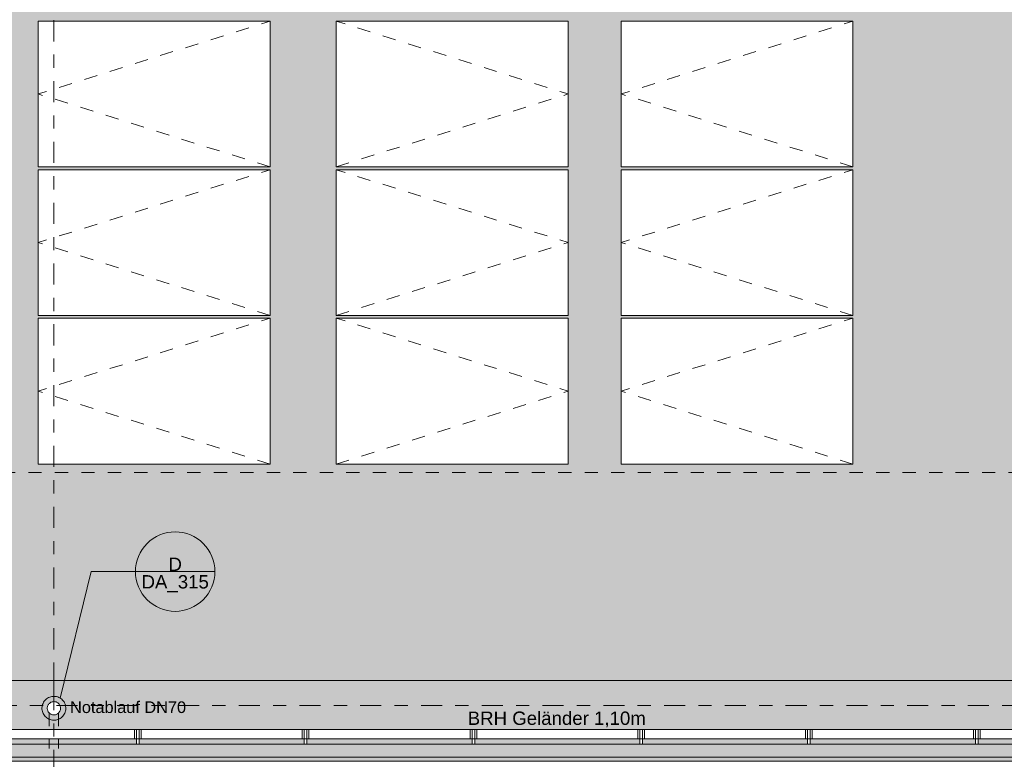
# Model space of a CAD drawing. Header units: metres. Extents: x -180 to 4, y -50 to 6.
# Tile 35 of 256: x -152.88 to -145.45, y -39.85 to -34.27. Entities that reach past the tile are written whole.
import ezdxf

# ---------------------------------------------------------------- set-up
doc = ezdxf.new("R2010")
doc.units = ezdxf.units.M
doc.header["$LTSCALE"] = 0.05
doc.header["$PDMODE"] = 1
doc.header["$PDSIZE"] = -2
for name, pattern in [('Linienart-50', [2.116531, 1.058062, -1.058469]), ('Linienart-53', [5.291531, 3.175, -1.058062, 0.352704, -0.705764]), ('VW-01 Strichlinie kurz', [1.999894, 0.999947, -0.999947])]:
    doc.linetypes.add(name, pattern=pattern)
for name, color, linetype, lineweight, true_color in [('30 -33 Aussenwände- 7 Fassade_ Elemente', 7, 'Continuous', 9, 0x00aacc), ('30 -36 Dächer- 3 Dachbeläge', 7, 'Continuous', 15, 0x9999ff), ('30 -36 Dächer- 3 Dachbeläge Gründach', 250, 'Continuous', 9, 0x333333), ('30 -36 Dächer- 4 Dachbekleidungen', 7, 'Continuous', 9, 0xccccff), ('40 -41 Abwasser_Wasser_Gas- 1 Abwasser + sanitäre Anlagen', 7, 'Continuous', 9, 0xff6633), ('40 -44 Elektr. Anlagen- 2 Eigenstromversorgungsanlagen', 7, 'Continuous', 5, 0xff6633), ('70 -72 Beschriftung- 1 Beschriftung allgemein', 7, 'Continuous', 9, 0xff6633), ('70 -72 Beschriftung- 7 Detailverweise', 7, 'Continuous', 9, 0x00dd00), ('Dachflächen Moblierung', 7, 'Continuous', 9, 0x888888)]:
    doc.layers.add(name, color=color, linetype=linetype, lineweight=lineweight, true_color=true_color)
for name, color, linetype, lineweight in [('40 -41 Abwasser_Wasser_Gas- 2 Wasser-1', 7, 'Continuous', 15), ('60- 61 allgemeine Ausstattung- 4 Terrassen', 7, 'Continuous', 9), ('70 -71 Achsen- 1 Gebäudeachsen', 7, 'Linienart-53', 18), ('Keine', 7, 'Continuous', 9)]:
    doc.layers.add(name, color=color, linetype=linetype, lineweight=lineweight)
doc.styles.add('Arial', font='arial.ttf')

# ---------------------------------------------------------------- blocks, each defined once
blk = doc.blocks.new('Gruppe-8101')
at = {"color": 255, "linetype": 'Continuous', "lineweight": 9, "transparency": 33554687}
blk.add_wipeout([(-152.7388, -36.5242), (-150.9888, -36.5242), (-150.9888, -37.6242), (-152.7388, -37.6242)], dxfattribs=at).dxf.layer = '40 -44 Elektr. Anlagen- 2 Eigenstromversorgungsanlagen'
at = {"layer": '40 -44 Elektr. Anlagen- 2 Eigenstromversorgungsanlagen', "color": 7, "linetype": 'Continuous', "lineweight": 9, "transparency": 33554687, "flags": 128}
blk.add_lwpolyline([(-152.7388, -36.5242), (-150.9888, -36.5242), (-150.9888, -37.6242), (-152.7388, -37.6242)], close=True, dxfattribs=at)
at = {"layer": 'Dachflächen Moblierung', "color": 8, "linetype": 'VW-01 Strichlinie kurz', "lineweight": 5, "flags": 128}
blk.add_lwpolyline([(-150.9888, -37.6242), (-152.7388, -37.0742), (-150.9888, -36.5242)], dxfattribs=at)
blk = doc.blocks.new('Gruppe-8102')
at = {"color": 255, "linetype": 'Continuous', "lineweight": 9, "transparency": 33554687}
blk.add_wipeout([(-152.7388, -35.4032), (-150.9888, -35.4032), (-150.9888, -36.5032), (-152.7388, -36.5032)], dxfattribs=at).dxf.layer = '40 -44 Elektr. Anlagen- 2 Eigenstromversorgungsanlagen'
at = {"layer": '40 -44 Elektr. Anlagen- 2 Eigenstromversorgungsanlagen', "color": 7, "linetype": 'Continuous', "lineweight": 9, "transparency": 33554687, "flags": 128}
blk.add_lwpolyline([(-152.7388, -35.4032), (-150.9888, -35.4032), (-150.9888, -36.5032), (-152.7388, -36.5032)], close=True, dxfattribs=at)
at = {"layer": 'Dachflächen Moblierung', "color": 8, "linetype": 'VW-01 Strichlinie kurz', "lineweight": 5, "flags": 128}
blk.add_lwpolyline([(-150.9888, -36.5032), (-152.7388, -35.9532), (-150.9888, -35.4032)], dxfattribs=at)
blk = doc.blocks.new('Gruppe-8103')
at = {"color": 255, "linetype": 'Continuous', "lineweight": 9, "transparency": 33554687}
blk.add_wipeout([(-152.7388, -34.2822), (-150.9888, -34.2822), (-150.9888, -35.3822), (-152.7388, -35.3822)], dxfattribs=at).dxf.layer = '40 -44 Elektr. Anlagen- 2 Eigenstromversorgungsanlagen'
at = {"layer": '40 -44 Elektr. Anlagen- 2 Eigenstromversorgungsanlagen', "color": 7, "linetype": 'Continuous', "lineweight": 9, "transparency": 33554687, "flags": 128}
blk.add_lwpolyline([(-152.7388, -34.2822), (-150.9888, -34.2822), (-150.9888, -35.3822), (-152.7388, -35.3822)], close=True, dxfattribs=at)
at = {"layer": 'Dachflächen Moblierung', "color": 8, "linetype": 'VW-01 Strichlinie kurz', "lineweight": 5, "flags": 128}
blk.add_lwpolyline([(-150.9888, -35.3822), (-152.7388, -34.8322), (-150.9888, -34.2822)], dxfattribs=at)
blk = doc.blocks.new('Gruppe-8109')
at = {"color": 255, "linetype": 'Continuous', "lineweight": 9, "transparency": 33554687}
blk.add_wipeout([(-150.4888, -36.5242), (-148.7388, -36.5242), (-148.7388, -37.6242), (-150.4888, -37.6242)], dxfattribs=at).dxf.layer = '40 -44 Elektr. Anlagen- 2 Eigenstromversorgungsanlagen'
at = {"layer": '40 -44 Elektr. Anlagen- 2 Eigenstromversorgungsanlagen', "color": 7, "linetype": 'Continuous', "lineweight": 9, "transparency": 33554687, "flags": 128}
blk.add_lwpolyline([(-150.4888, -36.5242), (-148.7388, -36.5242), (-148.7388, -37.6242), (-150.4888, -37.6242)], close=True, dxfattribs=at)
at = {"layer": 'Dachflächen Moblierung', "color": 8, "linetype": 'VW-01 Strichlinie kurz', "lineweight": 5, "flags": 128}
blk.add_lwpolyline([(-150.4888, -37.6242), (-148.7388, -37.0742), (-150.4888, -36.5242)], dxfattribs=at)
blk = doc.blocks.new('Gruppe-8110')
at = {"color": 255, "linetype": 'Continuous', "lineweight": 9, "transparency": 33554687}
blk.add_wipeout([(-150.4888, -35.4032), (-148.7388, -35.4032), (-148.7388, -36.5032), (-150.4888, -36.5032)], dxfattribs=at).dxf.layer = '40 -44 Elektr. Anlagen- 2 Eigenstromversorgungsanlagen'
at = {"layer": '40 -44 Elektr. Anlagen- 2 Eigenstromversorgungsanlagen', "color": 7, "linetype": 'Continuous', "lineweight": 9, "transparency": 33554687, "flags": 128}
blk.add_lwpolyline([(-150.4888, -35.4032), (-148.7388, -35.4032), (-148.7388, -36.5032), (-150.4888, -36.5032)], close=True, dxfattribs=at)
at = {"layer": 'Dachflächen Moblierung', "color": 8, "linetype": 'VW-01 Strichlinie kurz', "lineweight": 5, "flags": 128}
blk.add_lwpolyline([(-150.4888, -36.5032), (-148.7388, -35.9532), (-150.4888, -35.4032)], dxfattribs=at)
blk = doc.blocks.new('Gruppe-8111')
at = {"color": 255, "linetype": 'Continuous', "lineweight": 9, "transparency": 33554687}
blk.add_wipeout([(-150.4888, -34.2822), (-148.7388, -34.2822), (-148.7388, -35.3822), (-150.4888, -35.3822)], dxfattribs=at).dxf.layer = '40 -44 Elektr. Anlagen- 2 Eigenstromversorgungsanlagen'
at = {"layer": '40 -44 Elektr. Anlagen- 2 Eigenstromversorgungsanlagen', "color": 7, "linetype": 'Continuous', "lineweight": 9, "transparency": 33554687, "flags": 128}
blk.add_lwpolyline([(-150.4888, -34.2822), (-148.7388, -34.2822), (-148.7388, -35.3822), (-150.4888, -35.3822)], close=True, dxfattribs=at)
at = {"layer": 'Dachflächen Moblierung', "color": 8, "linetype": 'VW-01 Strichlinie kurz', "lineweight": 5, "flags": 128}
blk.add_lwpolyline([(-150.4888, -35.3822), (-148.7388, -34.8322), (-150.4888, -34.2822)], dxfattribs=at)
blk = doc.blocks.new('Gruppe-8117')
at = {"color": 255, "linetype": 'Continuous', "lineweight": 9, "transparency": 33554687}
blk.add_wipeout([(-148.3388, -36.5242), (-146.5888, -36.5242), (-146.5888, -37.6242), (-148.3388, -37.6242)], dxfattribs=at).dxf.layer = '40 -44 Elektr. Anlagen- 2 Eigenstromversorgungsanlagen'
at = {"layer": '40 -44 Elektr. Anlagen- 2 Eigenstromversorgungsanlagen', "color": 7, "linetype": 'Continuous', "lineweight": 9, "transparency": 33554687, "flags": 128}
blk.add_lwpolyline([(-148.3388, -36.5242), (-146.5888, -36.5242), (-146.5888, -37.6242), (-148.3388, -37.6242)], close=True, dxfattribs=at)
at = {"layer": 'Dachflächen Moblierung', "color": 8, "linetype": 'VW-01 Strichlinie kurz', "lineweight": 5, "flags": 128}
blk.add_lwpolyline([(-146.5888, -37.6242), (-148.3388, -37.0742), (-146.5888, -36.5242)], dxfattribs=at)
blk = doc.blocks.new('Gruppe-8118')
at = {"color": 255, "linetype": 'Continuous', "lineweight": 9, "transparency": 33554687}
blk.add_wipeout([(-148.3388, -35.4032), (-146.5888, -35.4032), (-146.5888, -36.5032), (-148.3388, -36.5032)], dxfattribs=at).dxf.layer = '40 -44 Elektr. Anlagen- 2 Eigenstromversorgungsanlagen'
at = {"layer": '40 -44 Elektr. Anlagen- 2 Eigenstromversorgungsanlagen', "color": 7, "linetype": 'Continuous', "lineweight": 9, "transparency": 33554687, "flags": 128}
blk.add_lwpolyline([(-148.3388, -35.4032), (-146.5888, -35.4032), (-146.5888, -36.5032), (-148.3388, -36.5032)], close=True, dxfattribs=at)
at = {"layer": 'Dachflächen Moblierung', "color": 8, "linetype": 'VW-01 Strichlinie kurz', "lineweight": 5, "flags": 128}
blk.add_lwpolyline([(-146.5888, -36.5032), (-148.3388, -35.9532), (-146.5888, -35.4032)], dxfattribs=at)
blk = doc.blocks.new('Gruppe-8119')
at = {"color": 255, "linetype": 'Continuous', "lineweight": 9, "transparency": 33554687}
blk.add_wipeout([(-148.3388, -34.2822), (-146.5888, -34.2822), (-146.5888, -35.3822), (-148.3388, -35.3822)], dxfattribs=at).dxf.layer = '40 -44 Elektr. Anlagen- 2 Eigenstromversorgungsanlagen'
at = {"layer": '40 -44 Elektr. Anlagen- 2 Eigenstromversorgungsanlagen', "color": 7, "linetype": 'Continuous', "lineweight": 9, "transparency": 33554687, "flags": 128}
blk.add_lwpolyline([(-148.3388, -34.2822), (-146.5888, -34.2822), (-146.5888, -35.3822), (-148.3388, -35.3822)], close=True, dxfattribs=at)
at = {"layer": 'Dachflächen Moblierung', "color": 8, "linetype": 'VW-01 Strichlinie kurz', "lineweight": 5, "flags": 128}
blk.add_lwpolyline([(-146.5888, -35.3822), (-148.3388, -34.8322), (-146.5888, -34.2822)], dxfattribs=at)
blk = doc.blocks.new('Gruppe-8261')
at = {"layer": '70 -72 Beschriftung- 1 Beschriftung allgemein', "color": 7, "transparency": 33554687}
for name in ['Gruppe-8101', 'Gruppe-8109', 'Gruppe-8117']:
    blk.add_blockref(name, (0, 0), dxfattribs=at)
for name in ['Gruppe-8102', 'Gruppe-8110', 'Gruppe-8118']:
    blk.add_blockref(name, (0, 0), dxfattribs=at)
for name in ['Gruppe-8103', 'Gruppe-8111', 'Gruppe-8119']:
    blk.add_blockref(name, (0, 0), dxfattribs=at)
blk = doc.blocks.new('Gruppe-8308')
at = {"layer": '70 -72 Beschriftung- 1 Beschriftung allgemein', "insert": (-152.4988, -39.4148), "char_height": 0.088103, "attachment_point": 1, "line_spacing_factor": 0.969685, "style": 'Arial'}
blk.add_mtext('Notablauf DN70', dxfattribs=at)
at = {"color": 255}
blk.add_wipeout([(-152.5777, -39.492), (-152.5804, -39.4962), (-152.5834, -39.5), (-152.5868, -39.5035), (-152.5906, -39.5067), (-152.5946, -39.5095), (-152.5989, -39.5119), (-152.6034, -39.5138), (-152.6081, -39.5153), (-152.6129, -39.5164), (-152.6177, -39.5169), (-152.6226, -39.517), (-152.6275, -39.5166), (-152.6324, -39.5157), (-152.6371, -39.5144), (-152.6416, -39.5126), (-152.646, -39.5103), (-152.6501, -39.5077), (-152.654, -39.5046), (-152.6575, -39.5012), (-152.6607, -39.4975), (-152.6635, -39.4934), (-152.6658, -39.4892), (-152.6678, -39.4847), (-152.6693, -39.48), (-152.6703, -39.4752), (-152.6709, -39.4703), (-152.671, -39.4654), (-152.6706, -39.4605), (-152.6697, -39.4557), (-152.6683, -39.451), (-152.6665, -39.4464), (-152.6643, -39.442), (-152.6616, -39.4379), (-152.6586, -39.4341), (-152.6552, -39.4305), (-152.6514, -39.4274), (-152.6474, -39.4246), (-152.6431, -39.4222), (-152.6386, -39.4202), (-152.6339, -39.4187), (-152.6291, -39.4177), (-152.6243, -39.4171), (-152.6194, -39.4171), (-152.6145, -39.4175), (-152.6096, -39.4183), (-152.6049, -39.4197), (-152.6004, -39.4215), (-152.596, -39.4237), (-152.5919, -39.4264), (-152.588, -39.4294), (-152.5845, -39.4329), (-152.5813, -39.4366), (-152.5785, -39.4406), (-152.5762, -39.4449), (-152.5742, -39.4494), (-152.5727, -39.4541), (-152.5717, -39.4589), (-152.5711, -39.4638), (-152.571, -39.4687), (-152.5714, -39.4736), (-152.5723, -39.4784), (-152.5737, -39.4831), (-152.5755, -39.4877)], dxfattribs=at).dxf.layer = '40 -41 Abwasser_Wasser_Gas- 2 Wasser-1'
at = {"layer": '40 -41 Abwasser_Wasser_Gas- 1 Abwasser + sanitäre Anlagen', "linetype": 'Continuous', "lineweight": 0}
blk.add_hatch(color=30, dxfattribs=at).paths.add_polyline_path([(-152.6202, -39.464), (-152.621, -39.467), (-152.6218, -39.464)])
at = {"layer": '40 -41 Abwasser_Wasser_Gas- 1 Abwasser + sanitäre Anlagen', "linetype": 'Linienart-50'}
for p, q in [((-152.621, -39.2126), (-152.621, -39.467)), ((-152.656, -39.5027), (-152.656, -39.7704)), ((-152.586, -39.5027), (-152.586, -39.7704))]:
    blk.add_line(p, q, dxfattribs=at)
at = {"layer": '40 -41 Abwasser_Wasser_Gas- 1 Abwasser + sanitäre Anlagen', "lineweight": 5, "flags": 128}
blk.add_lwpolyline([(-152.6202, -39.464), (-152.621, -39.467), (-152.6218, -39.464)], close=True, dxfattribs=at)
at = {"layer": '40 -41 Abwasser_Wasser_Gas- 2 Wasser-1'}
blk.add_line((-152.621, -39.467), (-152.621, -39.275), dxfattribs=at)
at = {"layer": '40 -41 Abwasser_Wasser_Gas- 2 Wasser-1', "flags": 128}
for points in [[(-152.5431, -39.512), (-152.5478, -39.5195), (-152.5533, -39.5264), (-152.5595, -39.5327), (-152.5662, -39.5384), (-152.5735, -39.5435), (-152.5812, -39.5478), (-152.5893, -39.5513), (-152.5977, -39.554), (-152.6063, -39.5558), (-152.6151, -39.5568), (-152.6239, -39.557), (-152.6327, -39.5563), (-152.6414, -39.5547), (-152.6499, -39.5523), (-152.6581, -39.549), (-152.666, -39.545), (-152.6734, -39.5402), (-152.6803, -39.5347), (-152.6867, -39.5286), (-152.6924, -39.5218), (-152.6974, -39.5146), (-152.7017, -39.5068), (-152.7052, -39.4987), (-152.7079, -39.4903), (-152.7098, -39.4817), (-152.7108, -39.4729), (-152.711, -39.4641), (-152.7102, -39.4553), (-152.7086, -39.4466), (-152.7062, -39.4381), (-152.703, -39.4299), (-152.6989, -39.422), (-152.6942, -39.4146), (-152.6887, -39.4077), (-152.6825, -39.4014), (-152.6758, -39.3956), (-152.6685, -39.3906), (-152.6608, -39.3863), (-152.6527, -39.3828), (-152.6443, -39.3801), (-152.6357, -39.3782), (-152.6269, -39.3772), (-152.6181, -39.3771), (-152.6093, -39.3778), (-152.6006, -39.3794), (-152.5921, -39.3818), (-152.5839, -39.3851), (-152.576, -39.3891), (-152.5686, -39.3939), (-152.5617, -39.3994), (-152.5553, -39.4055), (-152.5496, -39.4123), (-152.5446, -39.4195), (-152.5403, -39.4272), (-152.5368, -39.4353), (-152.5341, -39.4437), (-152.5322, -39.4524), (-152.5312, -39.4612), (-152.531, -39.47), (-152.5318, -39.4788), (-152.5334, -39.4875), (-152.5358, -39.496), (-152.539, -39.5042)], [(-152.5777, -39.492), (-152.5804, -39.4962), (-152.5834, -39.5), (-152.5868, -39.5035), (-152.5906, -39.5067), (-152.5946, -39.5095), (-152.5989, -39.5119), (-152.6034, -39.5138), (-152.6081, -39.5153), (-152.6129, -39.5164), (-152.6177, -39.5169), (-152.6226, -39.517), (-152.6275, -39.5166), (-152.6324, -39.5157), (-152.6371, -39.5144), (-152.6416, -39.5126), (-152.646, -39.5103), (-152.6501, -39.5077), (-152.654, -39.5046), (-152.6575, -39.5012), (-152.6607, -39.4975), (-152.6635, -39.4934), (-152.6658, -39.4892), (-152.6678, -39.4847), (-152.6693, -39.48), (-152.6703, -39.4752), (-152.6709, -39.4703), (-152.671, -39.4654), (-152.6706, -39.4605), (-152.6697, -39.4557), (-152.6683, -39.451), (-152.6665, -39.4464), (-152.6643, -39.442), (-152.6616, -39.4379), (-152.6586, -39.4341), (-152.6552, -39.4305), (-152.6514, -39.4274), (-152.6474, -39.4246), (-152.6431, -39.4222), (-152.6386, -39.4202), (-152.6339, -39.4187), (-152.6291, -39.4177), (-152.6243, -39.4171), (-152.6194, -39.4171), (-152.6145, -39.4175), (-152.6096, -39.4183), (-152.6049, -39.4197), (-152.6004, -39.4215), (-152.596, -39.4237), (-152.5919, -39.4264), (-152.588, -39.4294), (-152.5845, -39.4329), (-152.5813, -39.4366), (-152.5785, -39.4406), (-152.5762, -39.4449), (-152.5742, -39.4494), (-152.5727, -39.4541), (-152.5717, -39.4589), (-152.5711, -39.4638), (-152.571, -39.4687), (-152.5714, -39.4736), (-152.5723, -39.4784), (-152.5737, -39.4831), (-152.5755, -39.4877)]]:
    blk.add_lwpolyline(points, close=True, dxfattribs=at)
blk = doc.blocks.new('Gruppe-8380')
at = {"layer": '70 -72 Beschriftung- 7 Detailverweise'}
blk.add_line((0.935, 0), (0.335, 0), dxfattribs=at)
at = {"layer": '70 -72 Beschriftung- 7 Detailverweise', "flags": 128}
blk.add_lwpolyline([(0.935, 0), (0.9336, -0.0294), (0.9292, -0.0585), (0.9221, -0.0871), (0.9122, -0.1148), (0.8996, -0.1414), (0.8844, -0.1667), (0.8669, -0.1903), (0.8471, -0.2121), (0.8253, -0.2319), (0.8017, -0.2494), (0.7764, -0.2646), (0.7498, -0.2772), (0.7221, -0.2871), (0.6935, -0.2942), (0.6644, -0.2986), (0.635, -0.3), (0.6056, -0.2986), (0.5765, -0.2942), (0.5479, -0.2871), (0.5202, -0.2772), (0.4936, -0.2646), (0.4683, -0.2494), (0.4447, -0.2319), (0.4229, -0.2121), (0.4031, -0.1903), (0.3856, -0.1667), (0.3704, -0.1414), (0.3578, -0.1148), (0.3479, -0.0871), (0.3408, -0.0585), (0.3364, -0.0294), (0.335, 0), (0.3364, 0.0294), (0.3408, 0.0585), (0.3479, 0.0871), (0.3578, 0.1148), (0.3704, 0.1414), (0.3856, 0.1667), (0.4031, 0.1903), (0.4229, 0.2121), (0.4447, 0.2319), (0.4683, 0.2494), (0.4936, 0.2646), (0.5202, 0.2772), (0.5479, 0.2871), (0.5765, 0.2942), (0.6056, 0.2986), (0.635, 0.3), (0.6644, 0.2986), (0.6935, 0.2942), (0.7221, 0.2871), (0.7498, 0.2772), (0.7764, 0.2646), (0.8017, 0.2494), (0.8253, 0.2319), (0.8471, 0.2121), (0.8669, 0.1903), (0.8844, 0.1667), (0.8996, 0.1414), (0.9122, 0.1148), (0.9221, 0.0871), (0.9292, 0.0585), (0.9336, 0.0294)], close=True, dxfattribs=at)
at = {"layer": '70 -72 Beschriftung- 7 Detailverweise'}
blk.add_point((0.635, 0), dxfattribs=at)
at = {"layer": '70 -72 Beschriftung- 7 Detailverweise', "line_spacing_factor": 0.96878, "style": 'Arial'}
for s, insert, char_height, attachment_point in [('D', (0.635, 0.0046), 0.1007, 8), ('DA_315', (0.635, -0.0267), 0.10069, 2)]:
    blk.add_mtext(s, dxfattribs=dict(at, insert=insert, char_height=char_height, attachment_point=attachment_point))
blk = doc.blocks.new('Referenzmarkierung-86')
at = {"layer": '70 -72 Beschriftung- 7 Detailverweise', "transparency": 33554687}
for q in [(-0.2346, -0.954), (0.635, 0)]:
    blk.add_line((0, 0), q, dxfattribs=at)
at = {"layer": '70 -72 Beschriftung- 7 Detailverweise', "color": 7, "transparency": 33554687}
blk.add_blockref('Gruppe-8380', (0, 0), dxfattribs=at)
blk = doc.blocks.new('Gruppe-8423')
at = {"layer": '70 -72 Beschriftung- 1 Beschriftung allgemein', "insert": (-149.4969, -39.4918), "char_height": 0.100689, "attachment_point": 1, "line_spacing_factor": 0.970891, "style": 'Arial'}
blk.add_mtext('BRH Geländer 1,10m', dxfattribs=at)
blk = doc.blocks.new('Gruppe-8560')
at = {"color": 255}
blk.add_wipeout([(-151.9977, -39.697), (-151.9977, -39.627), (-151.9777, -39.627), (-151.9777, -39.697)], dxfattribs=at).dxf.layer = '30 -36 Dächer- 4 Dachbekleidungen'
at = {"layer": '30 -36 Dächer- 4 Dachbekleidungen', "flags": 128}
for points in [[(-152.0127, -39.697), (-152.0127, -39.627), (-151.9977, -39.627)], [(-151.9977, -39.697), (-151.9977, -39.627), (-151.9777, -39.627), (-151.9777, -39.697)], [(-151.9627, -39.697), (-151.9627, -39.627), (-151.9777, -39.627)]]:
    blk.add_lwpolyline(points, dxfattribs=at)
at = {"color": 255}
blk.add_wipeout([(-151.9777, -39.737), (-151.9777, -39.697), (-151.9977, -39.697), (-151.9977, -39.737)], dxfattribs=at).dxf.layer = '30 -36 Dächer- 4 Dachbekleidungen'
at = {"layer": '30 -36 Dächer- 4 Dachbekleidungen', "flags": 128}
blk.add_lwpolyline([(-151.9777, -39.737), (-151.9777, -39.697), (-151.9977, -39.697), (-151.9977, -39.737)], close=True, dxfattribs=at)
blk = doc.blocks.new('Gruppe-8561')
at = {"color": 255}
blk.add_wipeout([(-150.731, -39.697), (-150.731, -39.627), (-150.711, -39.627), (-150.711, -39.697)], dxfattribs=at).dxf.layer = '30 -36 Dächer- 4 Dachbekleidungen'
at = {"layer": '30 -36 Dächer- 4 Dachbekleidungen', "flags": 128}
for points in [[(-150.746, -39.697), (-150.746, -39.627), (-150.731, -39.627)], [(-150.731, -39.697), (-150.731, -39.627), (-150.711, -39.627), (-150.711, -39.697)], [(-150.696, -39.697), (-150.696, -39.627), (-150.711, -39.627)]]:
    blk.add_lwpolyline(points, dxfattribs=at)
at = {"color": 255}
blk.add_wipeout([(-150.711, -39.737), (-150.711, -39.697), (-150.731, -39.697), (-150.731, -39.737)], dxfattribs=at).dxf.layer = '30 -36 Dächer- 4 Dachbekleidungen'
at = {"layer": '30 -36 Dächer- 4 Dachbekleidungen', "flags": 128}
blk.add_lwpolyline([(-150.711, -39.737), (-150.711, -39.697), (-150.731, -39.697), (-150.731, -39.737)], close=True, dxfattribs=at)
blk = doc.blocks.new('Gruppe-8562')
at = {"color": 255}
blk.add_wipeout([(-149.4643, -39.697), (-149.4643, -39.627), (-149.4443, -39.627), (-149.4443, -39.697)], dxfattribs=at).dxf.layer = '30 -36 Dächer- 4 Dachbekleidungen'
at = {"layer": '30 -36 Dächer- 4 Dachbekleidungen', "flags": 128}
for points in [[(-149.4793, -39.697), (-149.4793, -39.627), (-149.4643, -39.627)], [(-149.4643, -39.697), (-149.4643, -39.627), (-149.4443, -39.627), (-149.4443, -39.697)], [(-149.4293, -39.697), (-149.4293, -39.627), (-149.4443, -39.627)]]:
    blk.add_lwpolyline(points, dxfattribs=at)
at = {"color": 255}
blk.add_wipeout([(-149.4443, -39.737), (-149.4443, -39.697), (-149.4643, -39.697), (-149.4643, -39.737)], dxfattribs=at).dxf.layer = '30 -36 Dächer- 4 Dachbekleidungen'
at = {"layer": '30 -36 Dächer- 4 Dachbekleidungen', "flags": 128}
blk.add_lwpolyline([(-149.4443, -39.737), (-149.4443, -39.697), (-149.4643, -39.697), (-149.4643, -39.737)], close=True, dxfattribs=at)
blk = doc.blocks.new('Gruppe-8563')
at = {"color": 255}
blk.add_wipeout([(-148.1977, -39.697), (-148.1977, -39.627), (-148.1777, -39.627), (-148.1777, -39.697)], dxfattribs=at).dxf.layer = '30 -36 Dächer- 4 Dachbekleidungen'
at = {"layer": '30 -36 Dächer- 4 Dachbekleidungen', "flags": 128}
for points in [[(-148.2127, -39.697), (-148.2127, -39.627), (-148.1977, -39.627)], [(-148.1977, -39.697), (-148.1977, -39.627), (-148.1777, -39.627), (-148.1777, -39.697)], [(-148.1627, -39.697), (-148.1627, -39.627), (-148.1777, -39.627)]]:
    blk.add_lwpolyline(points, dxfattribs=at)
at = {"color": 255}
blk.add_wipeout([(-148.1777, -39.737), (-148.1777, -39.697), (-148.1977, -39.697), (-148.1977, -39.737)], dxfattribs=at).dxf.layer = '30 -36 Dächer- 4 Dachbekleidungen'
at = {"layer": '30 -36 Dächer- 4 Dachbekleidungen', "flags": 128}
blk.add_lwpolyline([(-148.1777, -39.737), (-148.1777, -39.697), (-148.1977, -39.697), (-148.1977, -39.737)], close=True, dxfattribs=at)
blk = doc.blocks.new('Gruppe-8564')
at = {"color": 255}
blk.add_wipeout([(-146.931, -39.697), (-146.931, -39.627), (-146.911, -39.627), (-146.911, -39.697)], dxfattribs=at).dxf.layer = '30 -36 Dächer- 4 Dachbekleidungen'
at = {"layer": '30 -36 Dächer- 4 Dachbekleidungen', "flags": 128}
for points in [[(-146.946, -39.697), (-146.946, -39.627), (-146.931, -39.627)], [(-146.931, -39.697), (-146.931, -39.627), (-146.911, -39.627), (-146.911, -39.697)], [(-146.896, -39.697), (-146.896, -39.627), (-146.911, -39.627)]]:
    blk.add_lwpolyline(points, dxfattribs=at)
at = {"color": 255}
blk.add_wipeout([(-146.911, -39.737), (-146.911, -39.697), (-146.931, -39.697), (-146.931, -39.737)], dxfattribs=at).dxf.layer = '30 -36 Dächer- 4 Dachbekleidungen'
at = {"layer": '30 -36 Dächer- 4 Dachbekleidungen', "flags": 128}
blk.add_lwpolyline([(-146.911, -39.737), (-146.911, -39.697), (-146.931, -39.697), (-146.931, -39.737)], close=True, dxfattribs=at)
blk = doc.blocks.new('Gruppe-8565')
at = {"color": 255}
blk.add_wipeout([(-145.6643, -39.697), (-145.6643, -39.627), (-145.6443, -39.627), (-145.6443, -39.697)], dxfattribs=at).dxf.layer = '30 -36 Dächer- 4 Dachbekleidungen'
at = {"layer": '30 -36 Dächer- 4 Dachbekleidungen', "flags": 128}
for points in [[(-145.6793, -39.697), (-145.6793, -39.627), (-145.6643, -39.627)], [(-145.6643, -39.697), (-145.6643, -39.627), (-145.6443, -39.627), (-145.6443, -39.697)], [(-145.6293, -39.697), (-145.6293, -39.627), (-145.6443, -39.627)]]:
    blk.add_lwpolyline(points, dxfattribs=at)
at = {"color": 255}
blk.add_wipeout([(-145.6443, -39.737), (-145.6443, -39.697), (-145.6643, -39.697), (-145.6643, -39.737)], dxfattribs=at).dxf.layer = '30 -36 Dächer- 4 Dachbekleidungen'
at = {"layer": '30 -36 Dächer- 4 Dachbekleidungen', "flags": 128}
blk.add_lwpolyline([(-145.6443, -39.737), (-145.6443, -39.697), (-145.6643, -39.697), (-145.6643, -39.737)], close=True, dxfattribs=at)
blk = doc.blocks.new('Gruppe-8878')
at = {"layer": '30 -36 Dächer- 3 Dachbeläge Gründach', "linetype": 'Continuous', "lineweight": 0, "true_color": 0xe7eedf, "transparency": 33554687}
blk.add_hatch(color=254, dxfattribs=at).paths.add_polyline_path([(-100.01799996, -31.79404198), (-100.01799996, -31.61704198), (-100.31099996, -31.61704198), (-100.31099996, -12.39704198), (-159.47099996, -12.39704198), (-159.47099996, -39.25704198), (-99.61099996, -39.25704198), (-99.61099996, -31.79404198)])
at = {"layer": '30 -36 Dächer- 3 Dachbeläge Gründach', "flags": 128}
blk.add_lwpolyline([(-100.01799996, -31.79404198), (-100.01799996, -31.61704198), (-100.31099996, -31.61704198), (-100.31099996, -12.39704198), (-159.47099996, -12.39704198), (-159.47099996, -39.25704198), (-99.61099996, -39.25704198), (-99.61099996, -31.79404198)], close=True, dxfattribs=at)
at = {"color": 255, "linetype": 'Continuous', "lineweight": 9, "transparency": 33554687}
blk.add_wipeout([(-129.83124836, -12.23704198), (-129.83124836, -12.71704198), (-159.47099996, -12.71704198), (-159.47099996, -39.25704198), (-129.83124836, -39.25704198), (-129.83124836, -39.73704198), (-160.51099996, -39.73704198), (-160.51099996, -31.61704198), (-159.93099996, -31.61704198), (-159.93099996, -12.23704198)], dxfattribs=at).dxf.layer = '30 -36 Dächer- 3 Dachbeläge'
at = {"layer": '30 -36 Dächer- 3 Dachbeläge', "linetype": 'Continuous', "lineweight": 9, "transparency": 33554687}
h = blk.add_hatch(dxfattribs=at)
h.set_pattern_fill('{914A209A-ED12-11EE-87B6-5CE', style=0, pattern_type=2)
h.set_pattern_definition([(-22, (-91.4235, -34.937042), (-0.018555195, 0.04226461), [0.000625, -0.061875]), (14, (-91.415251, -34.959718), (-0.0371103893, -0.0278327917), [0.000625, -0.030625]), (-3.77456, (-91.474014, -34.97415), (-0.01958604, 0.065974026), [0.00028186, -0.093671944]), (-68, (-91.30392, -34.91024), (0.1926424, 0.04407994), [0.00028125, -0.09346875]), (96, (-91.437934, -35.001983), (-0.036105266, -0.06319548), [0.0005625, -0.0931875]), (132, (-91.4101, -34.97828), (0.040202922, 0.004123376), [0.0003125, -0.0621875]), (-17, (-91.442055, -34.96178), (0.0930531, 0.028928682), [0.000625, -0.061875]), (-145, (-91.4369, -34.956625), (0.06266964, -0.040092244), [0.000625, -0.061875]), (-137, (-91.45133, -34.953533), (0.049444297, -0.02123569), [0.000625, -0.061875])])
h.paths.add_polyline_path([(-100.01799996, -31.12704198), (-99.83999996, -31.12704198), (-99.83999996, -31.61604198), (-99.35099996, -31.61604198), (-99.35099996, -31.79404198), (-99.13099996, -31.79404198), (-99.13099996, -39.73704198), (-160.51099996, -39.73704198), (-160.51099996, -31.61704198), (-159.93099996, -31.61704198), (-159.93099996, -12.23704198), (-100.01799996, -12.23704198)])
h.paths.add_polyline_path([(-159.47099996, -39.25704198), (-100.31099996, -39.25704198), (-100.31099996, -12.71704198), (-159.47099996, -12.71704198)])
at = {"layer": '30 -36 Dächer- 3 Dachbeläge', "color": 161, "linetype": 'Continuous', "lineweight": 9, "true_color": 0x9999ff, "transparency": 33554687, "flags": 128}
for points in [[(-100.01799996, -31.12704198), (-99.83999996, -31.12704198), (-99.83999996, -31.61604198), (-99.35099996, -31.61604198), (-99.35099996, -31.79404198), (-99.13099996, -31.79404198), (-99.13099996, -39.73704198), (-160.51099996, -39.73704198), (-160.51099996, -31.61704198), (-159.93099996, -31.61704198), (-159.93099996, -12.23704198), (-100.01799996, -12.23704198)], [(-159.47099996, -39.25704198), (-100.31099996, -39.25704198), (-100.31099996, -12.71704198), (-159.47099996, -12.71704198)]]:
    blk.add_lwpolyline(points, close=True, dxfattribs=at)
at = {"layer": '60- 61 allgemeine Ausstattung- 4 Terrassen', "color": 7}
blk.add_blockref('Gruppe-8261', (0, 0), dxfattribs=at)
at = {"layer": '30 -36 Dächer- 3 Dachbeläge', "linetype": 'Continuous', "lineweight": 0}
blk.add_hatch(color=254, dxfattribs=at).paths.add_polyline_path([(-160.64099996, -31.58704198), (-160.64099996, -39.86704198), (-99.00099996, -39.86704198), (-99.00099996, -31.79404198), (-99.13099996, -31.79404198), (-99.13099996, -39.73704198), (-160.51099996, -39.73704198), (-160.51099996, -31.58704198)])
at = {"layer": '30 -36 Dächer- 3 Dachbeläge', "flags": 128}
blk.add_lwpolyline([(-160.64099996, -31.58704198), (-160.64099996, -39.86704198), (-99.00099996, -39.86704198), (-99.00099996, -31.79404198), (-99.13099996, -31.79404198), (-99.13099996, -39.73704198), (-160.51099996, -39.73704198), (-160.51099996, -31.58704198)], dxfattribs=at)
at = {"color": 255}
blk.add_wipeout([(-160.47099996, -39.69704198), (-99.17099996, -39.69704198), (-99.17099996, -31.79404198), (-99.24099996, -31.79404198), (-99.24099996, -39.62704198), (-160.47099996, -39.62704198)], dxfattribs=at).dxf.layer = '30 -36 Dächer- 4 Dachbekleidungen'
at = {"layer": '30 -36 Dächer- 4 Dachbekleidungen', "flags": 128}
blk.add_lwpolyline([(-160.47099996, -39.69704198), (-99.17099996, -39.69704198), (-99.17099996, -31.79404198), (-99.24099996, -31.79404198), (-99.24099996, -39.62704198), (-160.47099996, -39.62704198)], close=True, dxfattribs=at)
at = {"layer": '40 -44 Elektr. Anlagen- 2 Eigenstromversorgungsanlagen', "color": 7, "linetype": 'VW-01 Strichlinie kurz', "lineweight": 9, "flags": 128}
blk.add_lwpolyline([(-157.2387741, -16.50250689), (-102.9687741, -16.50250689), (-102.9687741, -37.68750689), (-157.2387741, -37.68750689)], close=True, dxfattribs=at)
at = {"layer": '70 -72 Beschriftung- 7 Detailverweise', "transparency": 33554687}
blk.add_line((-152.34023104, -38.43575908), (-151.70523104, -38.43575908), dxfattribs=at)
at = {"layer": '70 -72 Beschriftung- 7 Detailverweise'}
blk.add_line((-151.40523104, -38.43575908), (-152.00523104, -38.43575908), dxfattribs=at)
at = {"layer": '70 -72 Beschriftung- 7 Detailverweise', "flags": 128}
blk.add_lwpolyline([(-151.40523104, -38.43575908), (-151.40667562, -38.46516422), (-151.41099546, -38.49428618), (-151.41814894, -38.52284448), (-151.42806718, -38.55056411), (-151.44065466, -38.5771781), (-151.45579016, -38.60243015), (-151.47332791, -38.62607707), (-151.49309901, -38.64789112), (-151.51491306, -38.66766222), (-151.53855997, -38.68519997), (-151.56381202, -38.70033546), (-151.59042601, -38.71292294), (-151.61814564, -38.72284118), (-151.64670395, -38.72999467), (-151.6758259, -38.7343145), (-151.70523104, -38.73575908), (-151.73463619, -38.7343145), (-151.76375814, -38.72999467), (-151.79231645, -38.72284118), (-151.82003607, -38.71292294), (-151.84665006, -38.70033546), (-151.87190211, -38.68519997), (-151.89554903, -38.66766222), (-151.91736308, -38.64789112), (-151.93713418, -38.62607707), (-151.95467193, -38.60243015), (-151.96980742, -38.5771781), (-151.9823949, -38.55056411), (-151.99231314, -38.52284448), (-151.99946663, -38.49428618), (-152.00378646, -38.46516422), (-152.00523104, -38.43575908), (-152.00378646, -38.40635394), (-151.99946663, -38.37723198), (-151.99231314, -38.34867368), (-151.9823949, -38.32095405), (-151.96980742, -38.29434006), (-151.95467193, -38.26908801), (-151.93713418, -38.2454411), (-151.91736308, -38.22362705), (-151.89554903, -38.20385595), (-151.87190211, -38.1863182), (-151.84665006, -38.1711827), (-151.82003607, -38.15859522), (-151.79231645, -38.14867698), (-151.76375814, -38.1415235), (-151.73463619, -38.13720366), (-151.70523104, -38.13575908), (-151.6758259, -38.13720366), (-151.64670395, -38.1415235), (-151.61814564, -38.14867698), (-151.59042601, -38.15859522), (-151.56381202, -38.1711827), (-151.53855997, -38.1863182), (-151.51491306, -38.20385595), (-151.49309901, -38.22362705), (-151.47332791, -38.2454411), (-151.45579016, -38.26908801), (-151.44065466, -38.29434006), (-151.42806718, -38.32095405), (-151.41814894, -38.34867368), (-151.41099546, -38.37723198), (-151.40667562, -38.40635394)], close=True, dxfattribs=at)
at = {"layer": '70 -72 Beschriftung- 7 Detailverweise'}
blk.add_point((-151.70523104, -38.43575908), dxfattribs=at)
at = {"layer": '70 -72 Beschriftung- 1 Beschriftung allgemein', "color": 7}
blk.add_blockref('Gruppe-8423', (0, 0), dxfattribs=at)
at = {"layer": '70 -72 Beschriftung- 7 Detailverweise', "line_spacing_factor": 0.96878, "style": 'Arial'}
for s, insert, char_height, attachment_point in [('D', (-151.70523104, -38.43117297), 0.10068866, 8), ('DA_315', (-151.70523104, -38.4624232), 0.100688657, 2)]:
    blk.add_mtext(s, dxfattribs=dict(at, insert=insert, char_height=char_height, attachment_point=attachment_point))
at = {"layer": '40 -41 Abwasser_Wasser_Gas- 2 Wasser-1', "color": 7}
blk.add_blockref('Gruppe-8308', (0, 0), dxfattribs=at)
at = {"layer": '70 -72 Beschriftung- 1 Beschriftung allgemein', "color": 7}
for name in ['Gruppe-8561', 'Gruppe-8562', 'Gruppe-8563', 'Gruppe-8564', 'Gruppe-8565']:
    blk.add_blockref(name, (0, 0), dxfattribs=at)
at = {"layer": '70 -72 Beschriftung- 7 Detailverweise', "transparency": 33554687}
blk.add_line((-152.34023104, -38.43575908), (-152.57484105, -39.38978038), dxfattribs=at)
at = {"layer": '70 -72 Beschriftung- 1 Beschriftung allgemein', "color": 7}
blk.add_blockref('Gruppe-8560', (0, 0), dxfattribs=at)
at = {"layer": '70 -72 Beschriftung- 7 Detailverweise'}
blk.add_blockref('Referenzmarkierung-86', (-152.34023104, -38.43575908), dxfattribs=at)
blk = doc.blocks.new('_OG3_2D (2D)')
at = {"layer": '30 -33 Aussenwände- 7 Fassade_ Elemente', "flags": 128}
blk.add_lwpolyline([(-99.03099996, -31.79404198), (-99.03099996, -39.83704198), (-160.61099996, -39.83704198), (-160.61099996, -31.58704198), (-160.81799996, -31.58704198)], dxfattribs=at)
at = {"layer": '70 -72 Beschriftung- 1 Beschriftung allgemein', "color": 7}
blk.add_blockref('Gruppe-8878', (0, 0), dxfattribs=at)
blk = doc.blocks.new('_Achsen (3D)')
at = {"layer": '70 -71 Achsen- 1 Gebäudeachsen', "transparency": 33554687}
for p, q in [((-152.621, 3.8), (-152.621, -46.172)), ((-179.668, -39.447), (3.826, -39.447))]:
    blk.add_line(p, q, dxfattribs=at)

msp = doc.modelspace()

# ---------------------------------------------------------------- block references
at = {"layer": 'Keine', "color": 1}
msp.add_blockref('_OG3_2D (2D)', (0, 0), dxfattribs=at)

# ---------------------------------------------------------------- next in the draw order: block references
msp.add_blockref('_Achsen (3D)', (0, 0), dxfattribs=at)

doc.saveas('drawing.dxf')
